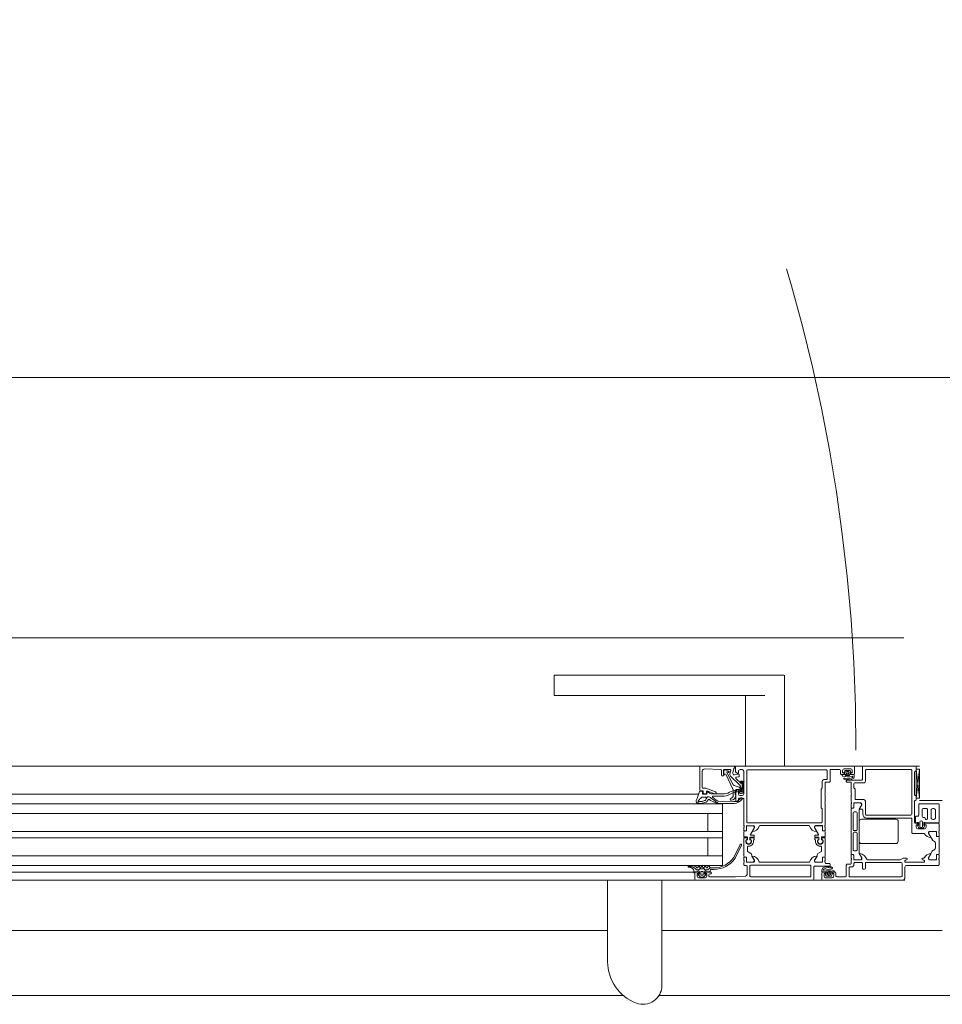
# Model space of a CAD drawing. Header units: centimetres. Extents: x -1737 to 3083, y -1 to 3760.
# Tile 29 of 36: x 1421 to 1477, y 949 to 1009. Entities that reach past the tile are written whole.
import ezdxf

# ---------------------------------------------------------------- set-up
doc = ezdxf.new("R2010")
doc.units = ezdxf.units.CM
doc.linetypes.add('Dash', pattern=[60, 30, -30])
doc.linetypes.add('Oś', pattern=[222.25, 127, -31.75, 31.75, -31.75])
for name, color, linetype, lineweight in [('A-DETL-GENF', 92, 'Continuous', 9), ('A-DOOR', 31, 'Continuous', 13), ('A-DOOR-HDLN', 31, 'Continuous', 13), ('A-GLAZ-CWMG', 51, 'Continuous', 13), ('A-WALL', 113, 'Continuous', 13), ('S-GRID', 1, 'Continuous', 13)]:
    doc.layers.add(name, color=color, linetype=linetype, lineweight=lineweight)

msp = doc.modelspace()

# ---------------------------------------------------------------- linework, layer by layer
at = {"layer": 'A-DETL-GENF', "color": 251, "lineweight": 9}
for p, q in [((1365.277, 963.426), (1475.977, 963.426)), ((1454.977, 961.722), (1386.277, 961.722)), ((1454.977, 961.126), (1386.277, 961.126)), ((1454.977, 960.526), (1386.277, 960.526)), ((1454.977, 959.426), (1386.277, 959.426)), ((1454.977, 959.026), (1386.277, 959.026)), ((1454.977, 957.926), (1386.277, 957.926)), ((1454.977, 957.326), (1386.277, 957.326)), ((1454.977, 956.926), (1386.277, 956.926)), ((1475.077, 956.426), (1366.177, 956.426))]:
    msp.add_line(p, q, dxfattribs=at)
at = {"layer": 'A-DOOR', "color": 251, "lineweight": 9}
for p, q in [((1453.52, 969.026), (1453.52, 967.776)), ((1454.311, 969.026), (1466.477, 969.026)), ((1466.477, 969.026), (1467.635, 969.026)), ((1467.676, 967.776), (1467.676, 969.026)), ((1466.477, 967.776), (1454.311, 967.776)), ((1465.278, 967.776), (1465.278, 963.426)), ((1467.676, 963.426), (1467.676, 967.776)), ((1462.527, 963.426), (1454.226, 963.426)), ((1462.477, 961.976), (1462.477, 963.376)), ((1463.749, 963.228), (1462.783, 963.269)), ((1464.567, 963.289), (1464.496, 963.027)), ((1471.347, 963.276), (1471.747, 963.276)), ((1471.977, 962.976), (1471.977, 963.376)), ((1472.477, 962.626), (1472.477, 963.376)), ((1472.527, 963.426), (1475.727, 963.426)), ((1475.777, 963.376), (1475.777, 963.177)), ((1462.627, 963.119), (1462.627, 962.126)), ((1463.797, 962.894), (1463.797, 963.178)), ((1464.329, 963.226), (1463.977, 963.226)), ((1464.247, 963.132), (1464.014, 963.203)), ((1464.496, 962.333), (1464.13, 963.048)), ((1464.154, 963.077), (1464.226, 963.055)), ((1464.326, 962.969), (1464.378, 963.163)), ((1464.928, 962.26), (1464.365, 962.824)), ((1464.694, 962.677), (1464.993, 962.379)), ((1464.851, 962.773), (1464.725, 962.762)), ((1464.947, 963.226), (1465.077, 963.226)), ((1465.177, 963.126), (1465.177, 962.526)), ((1465.357, 963.156), (1465.357, 960.006)), ((1470.247, 963.206), (1465.407, 963.206)), ((1470.297, 962.656), (1470.297, 963.156)), ((1470.477, 962.496), (1470.477, 963.176)), ((1470.527, 963.226), (1471.067, 963.226)), ((1471.117, 963.176), (1471.117, 962.976)), ((1471.167, 962.926), (1471.297, 962.926)), ((1471.198, 962.924), (1471.355, 962.924)), ((1471.273, 962.826), (1471.272, 962.826)), ((1471.341, 963.088), (1471.38, 963.163)), ((1471.371, 962.704), (1471.397, 962.692)), ((1471.375, 962.944), (1471.375, 963.04)), ((1471.398, 963.174), (1471.694, 963.174)), ((1471.456, 963.034), (1471.456, 963.104)), ((1471.606, 963.004), (1471.486, 963.004)), ((1471.636, 963.104), (1471.636, 963.034)), ((1471.711, 963.164), (1471.757, 963.091)), ((1471.716, 963.041), (1471.716, 962.944)), ((1471.736, 962.924), (1471.95, 962.924)), ((1471.797, 962.926), (1471.927, 962.926)), ((1472.653, 962.506), (1472.653, 963.176)), ((1472.703, 963.226), (1475.453, 963.226)), ((1475.503, 963.176), (1475.503, 960.476)), ((1475.677, 963.075), (1475.677, 961.678)), ((1475.736, 963.127), (1475.717, 963.124)), ((1475.777, 961.472), (1475.977, 963.247)), ((1462.677, 962.076), (1462.828, 962.076)), ((1462.845, 962.073), (1463.444, 961.854)), ((1464.888, 962.139), (1464.583, 962.25)), ((1465.024, 962.505), (1464.981, 962.462)), ((1464.987, 961.903), (1464.987, 962.119)), ((1465.01, 962.434), (1465.054, 962.479)), ((1465.025, 962.383), (1465.059, 962.421)), ((1465.077, 962.414), (1465.077, 962.085)), ((1465.104, 962.453), (1465.104, 962.094)), ((1465.144, 961.845), (1465.144, 962.456)), ((1465.177, 962.426), (1465.177, 961.726)), ((1470.097, 962.606), (1470.247, 962.606)), ((1471.477, 962.496), (1471.477, 962.526)), ((1471.527, 962.576), (1472.427, 962.576)), ((1471.993, 962.406), (1472.553, 962.406)), ((1462.409, 961.722), (1454.226, 961.722)), ((1462.483, 961.895), (1462.623, 961.868)), ((1462.627, 961.926), (1462.527, 961.926)), ((1462.815, 961.518), (1462.597, 961.518)), ((1462.647, 961.835), (1462.635, 961.744)), ((1462.665, 961.711), (1462.871, 961.711)), ((1462.677, 961.776), (1462.677, 961.876)), ((1462.827, 961.726), (1462.727, 961.726)), ((1462.877, 961.851), (1462.877, 961.776)), ((1462.899, 961.73), (1462.941, 961.846)), ((1463.41, 961.729), (1462.944, 961.898)), ((1463.238, 961.726), (1463.887, 961.726)), ((1463.855, 961.586), (1463.281, 961.586)), ((1463.477, 961.807), (1463.477, 961.776)), ((1464.654, 961.706), (1464.654, 961.893)), ((1464.697, 961.876), (1464.697, 961.306)), ((1464.897, 961.456), (1465.127, 961.456)), ((1465.077, 961.626), (1464.947, 961.626)), ((1464.954, 961.9), (1464.954, 962.045)), ((1465.037, 962.014), (1465.037, 961.903)), ((1465.064, 962.015), (1465.064, 961.9)), ((1470.177, 961.226), (1470.177, 961.676)), ((1471.777, 961.226), (1471.777, 961.676)), ((1475.717, 961.628), (1475.736, 961.625)), ((1475.777, 961.576), (1475.777, 961.378)), ((1463.624, 961.278), (1464.571, 961.259)), ((1464.747, 961.256), (1464.797, 961.256)), ((1464.847, 961.306), (1464.847, 961.406)), ((1465.177, 961.406), (1465.177, 959.776)), ((1470.177, 959.776), (1470.177, 961.126)), ((1471.777, 960.888), (1471.777, 961.126)), ((1471.797, 961.153), (1471.797, 961.198)), ((1471.905, 960.858), (1471.807, 960.858)), ((1471.908, 960.855), (1471.827, 960.855)), ((1471.938, 961.125), (1471.938, 960.885)), ((1472.335, 961.175), (1471.988, 961.175)), ((1472.553, 961.376), (1472.073, 961.376)), ((1472.275, 960.796), (1472.407, 961.024)), ((1472.653, 960.476), (1472.653, 961.276)), ((1475.677, 961.276), (1475.677, 959.97)), ((1475.736, 961.328), (1475.717, 961.325)), ((1475.927, 960.413), (1475.927, 961.08)), ((1475.977, 961.126), (1477.127, 961.126)), ((1477.177, 961.08), (1477.177, 959.993)), ((1454.226, 960.526), (1463.877, 960.526)), ((1471.777, 960.805), (1471.777, 958.047)), ((1471.907, 960.567), (1471.907, 959.522)), ((1472.087, 960.617), (1471.957, 960.617)), ((1472.137, 959.522), (1472.137, 960.567)), ((1472.267, 958.081), (1472.267, 960.771)), ((1472.437, 960.796), (1472.301, 960.796)), ((1472.487, 960.496), (1472.487, 960.746)), ((1475.453, 960.426), (1472.703, 960.426)), ((1475.454, 960.246), (1472.737, 960.246)), ((1475.727, 959.97), (1475.727, 960.314)), ((1475.777, 960.36), (1475.886, 960.36)), ((1476.147, 960.329), (1476.147, 960.776)), ((1476.192, 960.826), (1476.413, 960.826)), ((1476.273, 960.28), (1476.192, 960.28)), ((1476.327, 960.209), (1476.327, 960.239)), ((1476.467, 960.785), (1476.467, 960.2)), ((1476.687, 960.26), (1476.687, 960.726)), ((1476.787, 960.826), (1476.857, 960.826)), ((1476.957, 960.726), (1476.957, 960.26)), ((1465.177, 959.676), (1465.177, 959.488)), ((1465.197, 959.748), (1465.197, 959.703)), ((1465.338, 959.485), (1465.338, 959.725)), ((1465.388, 959.775), (1465.735, 959.775)), ((1465.407, 959.956), (1469.947, 959.956)), ((1466.177, 959.776), (1469.177, 959.776)), ((1469.966, 959.775), (1469.618, 959.775)), ((1470.016, 959.485), (1470.016, 959.725)), ((1470.157, 959.703), (1470.157, 959.748)), ((1470.177, 959.488), (1470.177, 959.676)), ((1472.266, 960.026), (1472.266, 958.826)), ((1474.516, 960.176), (1472.416, 960.176)), ((1474.666, 958.826), (1474.666, 960.026)), ((1475.503, 959.343), (1475.503, 960.206)), ((1475.727, 959.923), (1475.827, 959.923)), ((1475.838, 959.94), (1475.757, 959.94)), ((1475.912, 959.66), (1475.866, 959.739)), ((1475.917, 959.814), (1475.917, 959.936)), ((1475.987, 959.72), (1475.987, 959.99)), ((1476.117, 959.67), (1476.037, 959.67)), ((1476.167, 959.99), (1476.167, 959.72)), ((1476.279, 959.738), (1476.234, 959.66)), ((1476.237, 959.936), (1476.237, 959.812)), ((1477.136, 959.94), (1476.316, 959.94)), ((1476.327, 959.923), (1477.127, 959.923)), ((1476.413, 960.16), (1476.372, 960.16)), ((1476.857, 960.16), (1476.787, 960.16)), ((1477.177, 959.873), (1477.177, 959.426)), ((1465.177, 959.116), (1465.177, 959.405)), ((1465.377, 959.081), (1465.197, 959.096)), ((1465.36, 959.032), (1465.197, 959.032)), ((1465.207, 959.458), (1465.305, 959.458)), ((1465.227, 959.455), (1465.308, 959.455)), ((1465.397, 958.921), (1465.397, 959.061)), ((1465.557, 959.051), (1465.557, 958.921)), ((1465.787, 959.071), (1465.577, 959.071)), ((1465.805, 959.622), (1465.581, 959.231)), ((1465.787, 959.032), (1465.594, 959.032)), ((1465.598, 959.201), (1465.787, 959.201)), ((1465.807, 959.181), (1465.807, 959.091)), ((1469.547, 959.181), (1469.547, 959.091)), ((1469.548, 959.622), (1469.773, 959.231)), ((1469.755, 959.201), (1469.567, 959.201)), ((1469.567, 959.071), (1469.777, 959.071)), ((1469.567, 959.032), (1469.76, 959.032)), ((1469.797, 959.051), (1469.797, 958.921)), ((1469.957, 958.921), (1469.957, 959.061)), ((1469.977, 959.081), (1470.157, 959.096)), ((1469.994, 959.032), (1470.157, 959.032)), ((1470.127, 959.455), (1470.046, 959.455)), ((1470.049, 959.458), (1470.147, 959.458)), ((1470.177, 959.116), (1470.177, 959.405)), ((1471.907, 958.275), (1471.907, 959.32)), ((1471.957, 959.472), (1472.087, 959.472)), ((1471.957, 959.37), (1472.087, 959.37)), ((1472.137, 959.32), (1472.137, 958.275)), ((1476.233, 959.303), (1475.552, 959.303)), ((1475.877, 959.573), (1476.277, 959.573)), ((1476.147, 959.61), (1475.999, 959.61)), ((1476.548, 959.272), (1476.765, 958.897)), ((1476.968, 959.425), (1476.618, 959.425)), ((1477.018, 959.135), (1477.018, 959.375)), ((1477.127, 959.105), (1477.048, 959.105)), ((1477.147, 959.108), (1477.049, 959.108)), ((1477.157, 959.398), (1477.157, 959.353)), ((1477.177, 959.326), (1477.177, 959.138)), ((1477.177, 958.047), (1477.177, 959.055)), ((1464.948, 958.614), (1464.556, 957.816)), ((1464.646, 957.773), (1465.038, 958.571)), ((1465.177, 959.012), (1465.177, 957.897)), ((1465.318, 958.902), (1465.357, 958.902)), ((1465.341, 958.901), (1465.377, 958.901)), ((1465.386, 958.934), (1465.379, 959.013)), ((1465.397, 958.246), (1465.397, 958.437)), ((1465.574, 959.013), (1465.567, 958.934)), ((1465.577, 958.901), (1465.612, 958.901)), ((1465.597, 958.902), (1465.635, 958.902)), ((1465.807, 958.922), (1465.807, 959.012)), ((1469.547, 958.922), (1469.547, 959.012)), ((1469.757, 958.902), (1469.718, 958.902)), ((1469.777, 958.901), (1469.741, 958.901)), ((1469.779, 959.013), (1469.786, 958.934)), ((1469.957, 958.246), (1469.957, 958.437)), ((1469.967, 958.934), (1469.974, 959.013)), ((1470.012, 958.901), (1469.977, 958.901)), ((1470.035, 958.902), (1469.997, 958.902)), ((1470.177, 959.012), (1470.177, 957.897)), ((1472.416, 958.676), (1474.516, 958.676)), ((1476.802, 958.859), (1476.855, 958.83)), ((1476.957, 958.656), (1476.957, 958.445)), ((1454.226, 957.926), (1463.877, 957.926)), ((1465.305, 957.844), (1465.207, 957.844)), ((1465.227, 957.847), (1465.308, 957.847)), ((1465.447, 958.159), (1465.617, 958.061)), ((1465.667, 957.933), (1465.667, 957.974)), ((1465.805, 957.68), (1465.673, 957.908)), ((1469.548, 957.68), (1469.68, 957.908)), ((1469.687, 957.933), (1469.687, 957.974)), ((1469.907, 958.159), (1469.737, 958.061)), ((1470.127, 957.847), (1470.046, 957.847)), ((1470.147, 957.844), (1470.049, 957.844)), ((1471.777, 957.964), (1471.777, 957.776)), ((1471.905, 957.994), (1471.807, 957.994)), ((1471.827, 957.997), (1471.907, 957.997)), ((1471.937, 957.967), (1471.937, 957.727)), ((1472.087, 958.225), (1471.957, 958.225)), ((1472.405, 957.83), (1472.274, 958.056)), ((1476.764, 958.204), (1476.548, 957.83)), ((1476.855, 958.271), (1476.801, 958.241)), ((1477.018, 957.727), (1477.018, 957.967)), ((1477.048, 957.997), (1477.127, 957.997)), ((1477.147, 957.994), (1477.049, 957.994)), ((1477.177, 957.776), (1477.177, 957.964)), ((1461.776, 957.287), (1461.803, 957.273)), ((1461.793, 957.216), (1461.936, 957.188)), ((1462.067, 957.296), (1461.8, 957.296)), ((1462.367, 957.256), (1462.367, 957.216)), ((1462.468, 957.205), (1462.445, 957.266)), ((1462.568, 957.266), (1462.545, 957.205)), ((1462.668, 957.205), (1462.645, 957.266)), ((1462.768, 957.266), (1462.745, 957.205)), ((1462.868, 957.205), (1462.845, 957.266)), ((1462.968, 957.266), (1462.945, 957.205)), ((1465.177, 957.814), (1465.177, 957.626)), ((1465.177, 957.526), (1465.177, 957.376)), ((1465.197, 957.598), (1465.197, 957.553)), ((1465.227, 957.326), (1465.327, 957.326)), ((1465.335, 957.576), (1465.335, 957.814)), ((1465.338, 957.817), (1465.338, 957.577)), ((1465.377, 957.276), (1465.377, 956.769)), ((1465.777, 957.526), (1465.385, 957.526)), ((1465.388, 957.527), (1465.735, 957.527)), ((1465.557, 956.676), (1465.557, 957.296)), ((1465.607, 957.346), (1469.247, 957.346)), ((1469.177, 957.526), (1466.177, 957.526)), ((1469.297, 957.296), (1469.297, 956.676)), ((1469.477, 956.476), (1469.477, 957.226)), ((1469.527, 957.276), (1470.427, 957.276)), ((1469.969, 957.526), (1469.577, 957.526)), ((1469.966, 957.527), (1469.618, 957.527)), ((1470.016, 957.817), (1470.016, 957.577)), ((1470.019, 957.814), (1470.019, 957.576)), ((1470.157, 957.553), (1470.157, 957.598)), ((1470.177, 957.626), (1470.177, 957.814)), ((1470.177, 957.506), (1470.177, 957.526)), ((1470.427, 957.456), (1470.227, 957.456)), ((1470.477, 957.326), (1470.477, 957.406)), ((1471.477, 957.356), (1471.477, 956.676)), ((1471.727, 957.406), (1471.527, 957.406)), ((1471.697, 957.236), (1471.797, 957.236)), ((1471.777, 957.676), (1471.777, 957.456)), ((1471.797, 957.748), (1471.797, 957.703)), ((1471.947, 957.386), (1471.947, 957.456)), ((1471.987, 957.677), (1472.335, 957.677)), ((1471.997, 957.506), (1472.427, 957.506)), ((1472.477, 957.456), (1472.477, 957.156)), ((1472.647, 957.156), (1472.647, 957.456)), ((1472.697, 957.506), (1474.857, 957.506)), ((1474.765, 957.676), (1472.776, 957.676)), ((1474.966, 957.77), (1474.787, 957.681)), ((1474.907, 957.456), (1474.907, 956.676)), ((1475.177, 957.776), (1474.989, 957.776)), ((1475.077, 957.576), (1475.077, 957.608)), ((1475.077, 956.576), (1475.077, 957.226)), ((1475.111, 957.656), (1475.177, 957.676)), ((1476.227, 957.526), (1475.127, 957.526)), ((1475.177, 957.326), (1477.127, 957.326)), ((1476.22, 957.776), (1476.177, 957.776)), ((1476.177, 957.676), (1476.242, 957.656)), ((1476.277, 957.608), (1476.277, 957.576)), ((1476.618, 957.677), (1476.968, 957.677)), ((1477.157, 957.703), (1477.157, 957.748)), ((1477.177, 957.376), (1477.177, 957.676)), ((1462.11, 956.926), (1454.226, 956.926)), ((1462.097, 957.009), (1462.107, 956.902)), ((1462.16, 957.156), (1462.262, 957.068)), ((1462.177, 956.876), (1462.177, 956.476)), ((1462.357, 956.926), (1462.227, 956.926)), ((1462.295, 957.056), (1462.395, 957.056)), ((1462.385, 956.734), (1462.49, 956.63)), ((1462.417, 956.786), (1462.407, 956.786)), ((1462.438, 957.081), (1462.449, 957.101)), ((1462.447, 956.946), (1462.447, 956.816)), ((1462.493, 957.126), (1462.716, 957.126)), ((1462.525, 956.616), (1462.688, 956.616)), ((1462.527, 956.786), (1462.527, 956.916)), ((1462.577, 956.966), (1462.637, 956.966)), ((1462.637, 956.736), (1462.577, 956.736)), ((1462.687, 956.916), (1462.687, 956.786)), ((1462.724, 956.63), (1462.828, 956.734)), ((1462.76, 957.101), (1462.771, 957.081)), ((1462.767, 956.816), (1462.767, 956.946)), ((1462.807, 956.786), (1462.797, 956.786)), ((1462.815, 957.056), (1462.936, 957.056)), ((1463.137, 956.926), (1462.857, 956.926)), ((1462.867, 956.946), (1463.077, 956.946)), ((1462.967, 957.066), (1463.107, 957.176)), ((1463.037, 956.676), (1463.037, 956.756)), ((1463.087, 956.806), (1463.137, 956.806)), ((1463.107, 956.976), (1463.107, 957.026)), ((1463.157, 957.076), (1463.352, 957.076)), ((1463.187, 956.856), (1463.187, 956.876)), ((1469.247, 956.626), (1465.607, 956.626)), ((1469.977, 956.876), (1469.977, 956.476)), ((1470.218, 956.927), (1470.003, 956.927)), ((1470.157, 956.926), (1470.027, 956.926)), ((1470.242, 956.687), (1470.196, 956.76)), ((1470.238, 956.81), (1470.238, 956.907)), ((1470.555, 956.677), (1470.26, 956.677)), ((1470.317, 956.747), (1470.317, 956.817)), ((1470.347, 956.847), (1470.467, 956.847)), ((1470.497, 956.817), (1470.497, 956.747)), ((1470.582, 957.147), (1470.557, 957.159)), ((1470.613, 956.763), (1470.573, 956.688)), ((1470.578, 956.907), (1470.578, 956.812)), ((1470.756, 956.927), (1470.598, 956.927)), ((1470.787, 956.926), (1470.657, 956.926)), ((1470.681, 957.025), (1470.682, 957.025)), ((1470.837, 956.676), (1470.837, 956.876)), ((1471.427, 956.626), (1470.887, 956.626)), ((1471.647, 956.676), (1471.647, 957.186)), ((1474.857, 956.626), (1471.697, 956.626)), ((1472.527, 957.106), (1472.597, 957.106)), ((1462.227, 956.426), (1454.226, 956.426)), ((1456.81, 956.426), (1456.81, 951.409)), ((1460.144, 949.952), (1460.144, 956.426)), ((1462.227, 956.426), (1469.427, 956.426)), ((1462.807, 956.576), (1462.407, 956.576)), ((1470.027, 956.426), (1474.927, 956.426)), ((1470.607, 956.576), (1470.207, 956.576))]:
    msp.add_line(p, q, dxfattribs=at)
at = {"layer": 'A-DOOR', "color": 251, "lineweight": 9, "flags": 128}
for points in [[(1453.535, 969.026), (1453.52, 969.026), (1453.535, 969.026), (1453.58, 969.026), (1453.653, 969.026), (1453.752, 969.026), (1453.871, 969.026), (1454.008, 969.026), (1454.156, 969.026), (1454.311, 969.026)], [(1454.311, 967.776), (1454.156, 967.776), (1454.008, 967.776), (1453.871, 967.776), (1453.752, 967.776), (1453.653, 967.776), (1453.58, 967.776), (1453.535, 967.776), (1453.52, 967.776), (1453.535, 967.776)], [(1462.527, 963.426), (1464.627, 963.426), (1464.627, 963.326), (1464.615, 963.326)], [(1471.927, 963.426), (1464.677, 963.426), (1464.677, 963.086), (1464.787, 962.976), (1464.847, 962.976), (1464.847, 963.126)], [(1463.927, 963.176), (1463.927, 962.936), (1463.987, 962.936), (1463.95, 962.872)], [(1463.948, 963.158), (1463.959, 962.953), (1464.066, 962.949), (1464.534, 961.985), (1464.534, 961.629)], [(1464.601, 962.901), (1464.886, 962.926), (1464.897, 962.822)], [(1471.347, 962.976), (1471.347, 963.026), (1471.247, 963.026), (1471.247, 963.176)], [(1471.418, 962.889), (1471.415, 962.897), (1471.405, 962.924), (1471.46, 962.949)], [(1471.647, 962.853), (1471.593, 962.85), (1471.517, 962.852), (1471.46, 962.857)], [(1471.498, 962.937), (1471.546, 962.851), (1471.594, 962.937)], [(1471.938, 962.704), (1471.93, 962.694), (1471.865, 962.657), (1471.818, 962.635), (1471.766, 962.617), (1471.714, 962.601), (1471.66, 962.591), (1471.606, 962.588)], [(1471.633, 962.949), (1471.686, 962.924), (1471.674, 962.876)], [(1471.847, 963.176), (1471.847, 963.026), (1471.747, 963.026), (1471.747, 962.976)], [(1471.783, 962.701), (1471.824, 962.722), (1471.856, 962.742)], [(1471.97, 962.904), (1471.97, 962.803), (1471.967, 962.783)], [(1475.977, 961.472), (1475.977, 963.247), (1475.777, 963.247), (1475.777, 961.472), (1475.977, 961.472), (1475.777, 963.247)], [(1469.997, 960.006), (1469.997, 960.806), (1469.927, 960.876), (1469.927, 962.026), (1469.997, 962.096), (1469.997, 962.506)], [(1470.177, 961.776), (1470.177, 962.446), (1470.427, 962.446)], [(1471.777, 961.776), (1471.777, 962.446), (1471.527, 962.446)], [(1472.023, 961.426), (1472.023, 962.026), (1471.943, 962.106), (1471.943, 962.356)], [(1464.728, 961.99), (1464.874, 962.015), (1464.874, 961.894)], [(1464.847, 961.726), (1464.847, 961.976), (1464.797, 961.976)], [(1454.226, 961.126), (1463.877, 961.126), (1463.877, 957.326), (1454.226, 957.326)], [(1464.579, 961.147), (1463.533, 961.147), (1463.598, 961.146)], [(1472.377, 961.176), (1471.947, 961.176), (1471.935, 960.888)], [(1472.289, 960.816), (1472.427, 961.056), (1472.427, 961.126)], [(1462.977, 960.526), (1462.977, 959.426), (1463.877, 959.426), (1454.226, 959.426)], [(1465.335, 959.488), (1465.335, 959.764), (1465.777, 959.776)], [(1465.827, 959.726), (1465.827, 959.656), (1465.688, 959.416)], [(1469.665, 959.416), (1469.527, 959.656), (1469.527, 959.726)], [(1469.577, 959.776), (1470.007, 959.776), (1470.019, 959.488)], [(1475.877, 959.873), (1475.877, 959.823), (1475.777, 959.823), (1475.777, 959.673)], [(1476.377, 959.673), (1476.377, 959.823), (1476.277, 959.823), (1476.277, 959.873)], [(1476.527, 959.376), (1476.527, 959.306), (1476.665, 959.066)], [(1477.019, 959.138), (1477.019, 959.414), (1476.577, 959.426)], [(1462.977, 957.926), (1462.977, 959.026), (1463.877, 959.026), (1454.226, 959.026)], [(1465.777, 958.817), (1465.777, 958.902), (1465.787, 958.902)], [(1469.577, 958.817), (1469.577, 958.902), (1469.567, 958.902)], [(1465.688, 957.885), (1465.827, 957.646), (1465.827, 957.576)], [(1469.527, 957.576), (1469.527, 957.646), (1469.665, 957.885)], [(1472.377, 957.676), (1471.947, 957.676), (1471.935, 957.964)], [(1472.288, 958.036), (1472.427, 957.796), (1472.427, 957.726)], [(1476.527, 957.726), (1476.527, 957.796), (1476.665, 958.035)], [(1477.019, 957.964), (1477.019, 957.688), (1476.577, 957.676)], [(1463.342, 957.176), (1463.107, 957.176), (1463.041, 957.276)], [(1470.015, 957.147), (1470.023, 957.157), (1470.088, 957.194), (1470.136, 957.216), (1470.188, 957.234), (1470.24, 957.25), (1470.293, 957.26), (1470.347, 957.263)], [(1462.147, 956.866), (1462.147, 956.946), (1462.347, 956.946)], [(1462.307, 956.676), (1462.307, 956.826), (1462.407, 956.826), (1462.407, 956.876)], [(1462.807, 956.876), (1462.807, 956.826), (1462.907, 956.826), (1462.907, 956.676)], [(1465.284, 956.669), (1464.677, 956.626), (1463.087, 956.626)], [(1469.983, 956.947), (1469.983, 957.048), (1469.986, 957.069)], [(1470.171, 957.15), (1470.13, 957.129), (1470.098, 957.109)], [(1470.107, 956.676), (1470.107, 956.826), (1470.207, 956.826), (1470.207, 956.876)], [(1470.321, 956.902), (1470.268, 956.927), (1470.279, 956.975)], [(1470.307, 956.998), (1470.36, 957.001), (1470.436, 957), (1470.494, 956.994)], [(1470.455, 956.915), (1470.407, 957), (1470.36, 956.914)], [(1470.535, 956.962), (1470.538, 956.954), (1470.548, 956.927), (1470.494, 956.902)], [(1470.607, 956.876), (1470.607, 956.826), (1470.707, 956.826), (1470.707, 956.676)]]:
    msp.add_lwpolyline(points, dxfattribs=at)
for points in [[(1471.556, 963.149), (1471.563, 963.142), (1471.566, 963.132), (1471.563, 963.122), (1471.556, 963.114), (1471.546, 963.112), (1471.536, 963.114), (1471.529, 963.122), (1471.526, 963.132), (1471.529, 963.142), (1471.536, 963.149), (1471.546, 963.151)], [(1462.924, 961.527), (1462.869, 961.433), (1462.815, 961.347), (1462.869, 961.433)], [(1463.034, 961.556), (1462.969, 961.556)], [(1462.581, 961.264), (1462.363, 961.268), (1462.363, 961.264), (1462.363, 961.146), (1462.593, 961.146), (1462.364, 961.146), (1462.363, 961.264)], [(1462.766, 961.315), (1462.609, 961.268)], [(1462.627, 961.15), (1462.846, 961.214)], [(1462.904, 961.252), (1463.009, 961.378)], [(1463.131, 961.328), (1463.5, 961.153)], [(1470.397, 956.702), (1470.39, 956.71), (1470.388, 956.72), (1470.39, 956.729), (1470.397, 956.737), (1470.407, 956.739), (1470.417, 956.737), (1470.425, 956.729), (1470.427, 956.72), (1470.425, 956.71), (1470.417, 956.702), (1470.407, 956.7)]]:
    msp.add_lwpolyline(points, close=True, dxfattribs=at)
at = {"layer": 'A-DOOR', "color": 251, "lineweight": 9}
for centre, radius, start, end in [((1462.527, 963.376), 0.05, 90.00031, 179.99978), ((1462.777, 963.119), 0.15, 87.54422, 179.98616), ((1464.615, 963.276), 0.05, 90.00014, 165.0029), ((1471.347, 963.176), 0.1, 90.00059, 179.99941), ((1471.747, 963.176), 0.1, 0.00281, 89.99719), ((1471.927, 963.376), 0.05, 0.00331, 89.99669), ((1472.527, 963.376), 0.05, 90.00031, 179.99969), ((1475.727, 963.376), 0.05, 0.0034, 89.9966), ((1463.747, 963.178), 0.05, 0, 87.54817), ((1463.877, 962.907), 0.0809, 188.81938, 334.9031), ((1463.977, 963.176), 0.05, 89.99988, 180.00032), ((1463.998, 963.155), 0.0503, 72.08039, 177.28881), ((1464.148, 963.058), 0.02, 73.02519, 207.04947), ((1464.24, 963.092), 0.0402, 249.31803, 80.60215), ((1464.471, 962.93), 0.15, 165.0002, 225.00079), ((1464.329, 963.176), 0.05, 345.0007, 89.99714), ((1464.593, 963.001), 0.1, 164.89129, 275.05338), ((1464.73, 962.713), 0.05, 94.99862, 225.00005), ((1464.947, 963.126), 0.1, 90.00115, 179.99885), ((1464.847, 962.822), 0.05, 274.99977, 359.99983), ((1464.887, 962.916), 0.01, 0, 95.05338), ((1465.077, 963.126), 0.1, 0.00061, 89.99895), ((1465.407, 963.156), 0.05, 90.00035, 179.99965), ((1470.247, 963.156), 0.05, 359.99929, 89.99983), ((1470.527, 963.176), 0.05, 89.99969, 180.00074), ((1471.067, 963.176), 0.05, 0.00107, 89.99893), ((1471.167, 962.976), 0.05, 179.99973, 270.00027), ((1471.298, 962.924), 0.101, 179.61173, 254.73461), ((1471.574, 963.78), 1, 252.46751, 285.19484), ((1471.297, 962.976), 0.05, 270.00004, 359.99996), ((1471.356, 962.672), 0.0351, 64.26692, 244.26692), ((1471.359, 963.08), 0.0202, 153.80108, 259.32903), ((1471.355, 963.039), 0.0203, 0.46853, 89.2437), ((1471.355, 962.944), 0.0198, 269.70035, 0.58455), ((1471.398, 963.154), 0.0195, 88.63945, 154.2271), ((1471.583, 963.17), 0.513, 248.74465, 272.58871), ((1471.465, 962.907), 0.05, 201.17651, 264.1559), ((1471.546, 963.35), 0.262, 249.91551, 290.08449), ((1471.486, 963.034), 0.03, 179.99885, 269.99981), ((1471.472, 962.922), 0.03, 29.26328, 114.61526), ((1471.62, 962.922), 0.03, 64.74609, 150.73672), ((1471.606, 963.034), 0.03, 269.99981, 359.99943), ((1471.606, 963.038), 0.38, 269.97663, 297.68358), ((1471.645, 962.883), 0.03, 273.5065, 346.15393), ((1471.694, 963.154), 0.0194, 29.71985, 90.64407), ((1471.736, 963.041), 0.0199, 90.02761, 180.2616), ((1471.736, 962.944), 0.0198, 179.35583, 270.06862), ((1471.74, 963.081), 0.0204, 258.57017, 30.46005), ((1471.797, 962.976), 0.05, 179.99794, 270.00031), ((1471.84, 962.777), 0.0381, 294.28339, 95.95186), ((1471.927, 962.976), 0.05, 270.00152, 359.99848), ((1471.738, 962.822), 0.232, 329.4906, 350.31624), ((1471.95, 962.904), 0.0198, 358.95061, 89.89982), ((1472.703, 963.176), 0.05, 90.00061, 179.99939), ((1475.453, 963.176), 0.05, 359.99418, 90.00582), ((1475.727, 963.075), 0.05, 101.24951, 180), ((1475.727, 963.177), 0.05, 281.24951, 0), ((1462.677, 962.126), 0.05, 180.00085, 269.99915), ((1462.828, 962.026), 0.05, 69.98974, 90), ((1464.634, 962.391), 0.15, 202.90552, 249.99743), ((1464.854, 962.045), 0.0999, 359.99077, 70.04824), ((1464.787, 962.119), 0.2, 0, 45), ((1464.996, 962.448), 0.02, 135.01055, 314.98945), ((1465.007, 962.393), 0.02, 225.01315, 329.98792), ((1465.074, 962.456), 0.07, 0, 135.06081), ((1465.087, 962.014), 0.05, 120.65703, 180.00001), ((1465.074, 962.456), 0.03, 353.07699, 131.53338), ((1465.067, 962.414), 0.01, 0, 137.85595), ((1465.045, 962.085), 0.0316, 300.65703, 1.32908), ((1465.111, 962.02), 0.0475, 119.45685, 186.0222), ((1465.054, 962.099), 0.05, 312.34424, 354.71615), ((1465.124, 962.476), 0.0725, 316.39586, 43.60414), ((1470.097, 962.506), 0.1, 89.99988, 180.00012), ((1470.247, 962.656), 0.05, 269.99892, 0.00036), ((1470.427, 962.496), 0.05, 269.99957, 0.00131), ((1471.578, 963.139), 0.552, 244.57396, 272.93684), ((1471.527, 962.526), 0.05, 89.99301, 180.0035), ((1471.527, 962.496), 0.05, 179.99126, 270.0035), ((1471.993, 962.356), 0.05, 90.00437, 179.9965), ((1472.427, 962.626), 0.05, 269.99929, 0.00071), ((1472.553, 962.506), 0.1, 269.99956, 0.00087), ((1460.309, 962.303), 2.182, 333.3226, 346.89741), ((1462.073, 961.826), 0.58, 304.99911, 324.99272), ((1466.843, 960.907), 4.5, 167.61173, 168.43915), ((1462.477, 961.866), 0.03, 79, 167.61173), ((1462.527, 961.976), 0.05, 180.00067, 269.99911), ((1462.597, 961.458), 0.06, 90, 144.99272), ((1462.617, 961.838), 0.03, 352.78615, 79), ((1462.627, 961.876), 0.05, 359.99978, 90.00022), ((1462.665, 961.741), 0.03, 172.78615, 270), ((1462.727, 961.776), 0.05, 180.00048, 269.9993), ((1462.815, 961.458), 0.06, 335, 90), ((1462.827, 961.776), 0.05, 270.00089, 359.99911), ((1462.871, 961.741), 0.03, 270, 340), ((1462.927, 961.851), 0.05, 69.98857, 180), ((1462.969, 961.506), 0.05, 90, 155), ((1462.969, 961.506), 0.05, 90, 155), ((1462.969, 961.836), 0.03, 41.08329, 160), ((1464.138, 962.7), 1.424, 216.39257, 217.65191), ((1463.238, 962.026), 0.3, 220.61026, 270), ((1463.03, 961.497), 0.0588, 62.74383, 85.95013), ((1463.03, 961.497), 0.0588, 62.74383, 85.95013), ((1453.034, 947.523), 17.239, 52.20649, 54.44946), ((1453.034, 947.523), 17.239, 52.20603, 54.44946), ((1463.281, 961.556), 0.03, 90, 225.7124), ((1464.695, 963.005), 2.055, 225.7124, 235.88582), ((1463.427, 961.776), 0.05, 249.98857, 0), ((1463.427, 961.807), 0.05, 0, 69.98974), ((1463.855, 962.586), 1, 270, 298.56672), ((1463.887, 962.626), 0.9, 270, 297.3856), ((1464.896, 960.796), 1.19, 79.25766, 119.97089), ((1464.895, 960.788), 1.078, 79.20634, 121.43469), ((1464.399, 961.396), 0.06, 104.25186, 273.28676), ((1464.335, 961.648), 0.2, 284.25186, 354.70397), ((1464.385, 961.634), 0.299, 273.28676, 0), ((1464.586, 961.759), 0.5, 268.30742, 324.56142), ((1464.754, 961.893), 0.1, 105.00004, 179.99995), ((1464.702, 961.71), 0.0488, 185.03688, 232.47666), ((1464.635, 961.64), 0.0491, 353.42048, 39.90141), ((1464.797, 961.876), 0.1, 90.00089, 179.99911), ((1464.947, 961.726), 0.1, 180.00011, 269.99989), ((1464.897, 961.406), 0.05, 89.99951, 180.00049), ((1465.025, 961.895), 0.151, 180.28527, 277.17987), ((1465.009, 961.9), 0.055, 180, 0), ((1465.012, 961.901), 0.025, 176.4446, 3.5554), ((1465.034, 961.44), 0.05, 326.05867, 144.56142), ((1465.044, 961.845), 0.1, 270.0044, 359.99561), ((1465.077, 961.726), 0.1, 270.00063, 359.99937), ((1465.107, 961.906), 0.06, 260.15406, 80.15406), ((1465.127, 961.406), 0.05, 359.9998, 90.0002), ((1470.229, 961.726), 0.0725, 136.3959, 223.60418), ((1471.724, 961.726), 0.0725, 316.39476, 43.60524), ((1475.727, 961.678), 0.05, 180, 258.75049), ((1475.727, 961.576), 0.05, 0, 78.75049), ((1462.364, 961.266), 0.12, 151.19332, 270.12256), ((1462.463, 961.269), 0.1, 124.99911, 180.12256), ((1462.364, 961.266), 0.12, 269.60007, 270.12256), ((1462.364, 961.266), 0.12, 269.60007, 270.12256), ((1462.581, 961.364), 0.1, 270.41067, 286.57297), ((1462.581, 961.364), 0.1, 270.41067, 286.57297), ((1462.593, 961.266), 0.12, 270, 286.28486), ((1462.593, 961.266), 0.12, 270, 286.28486), ((1462.738, 961.411), 0.1, 286.57297, 320.41067), ((1462.738, 961.411), 0.1, 286.57297, 320.41067), ((1462.812, 961.329), 0.12, 286.28486, 320.12256), ((1462.812, 961.329), 0.12, 286.28486, 320.12256), ((1463.047, 961.346), 0.05, 24.97425, 140.12256), ((1463.047, 961.346), 0.05, 24.97425, 140.12256), ((1463.165, 961.4), 0.08, 204.97425, 244.68336), ((1463.165, 961.4), 0.08, 204.97425, 244.68336), ((1463.532, 961.221), 0.075, 244.68336, 270.07377), ((1463.532, 961.221), 0.075, 244.68336, 270.07377), ((1463.626, 961.428), 0.15, 235.88582, 268.87965), ((1464.578, 961.747), 0.6, 270.07484, 326.05867), ((1464.747, 961.306), 0.05, 180.0013, 269.9987), ((1464.797, 961.306), 0.05, 270.00078, 359.99922), ((1470.229, 961.176), 0.0725, 136.39586, 223.60414), ((1471.769, 961.199), 0.0279, 358.83541, 73.58012), ((1471.769, 961.152), 0.0279, 286.42459, 1.16287), ((1471.807, 960.888), 0.03, 180, 270), ((1471.827, 960.805), 0.05, 89.99969, 180.00031), ((1471.905, 960.888), 0.03, 270, 0), ((1471.907, 960.886), 0.0311, 272.05071, 357.94929), ((1471.947, 961.164), 0.012, 90, 180), ((1471.988, 961.125), 0.05, 90, 180.0003), ((1472.073, 961.426), 0.05, 179.99913, 270.00612), ((1472.321, 961.076), 0.1, 328.94746, 81.79028), ((1472.377, 961.126), 0.05, 0, 90), ((1472.553, 961.276), 0.1, 0, 90), ((1475.727, 961.276), 0.05, 101.24951, 180), ((1475.727, 961.378), 0.05, 281.24951, 0), ((1475.977, 961.076), 0.05, 89.99863, 174.70657), ((1477.127, 961.076), 0.05, 5.29373, 89.99722), ((1471.957, 960.567), 0.05, 90, 180), ((1472.087, 960.567), 0.05, 0, 90), ((1472.335, 960.764), 0.0682, 152.011, 174.09476), ((1472.301, 960.809), 0.0138, 150, 270), ((1472.437, 960.746), 0.05, 0, 90), ((1472.737, 960.496), 0.25, 180, 270), ((1472.703, 960.476), 0.05, 180.0035, 269.9965), ((1475.453, 960.476), 0.05, 270, 0), ((1475.454, 960.196), 0.05, 11.55563, 90), ((1475.777, 960.31), 0.05, 90.00026, 174.70495), ((1475.877, 960.409), 0.05, 280.58869, 5.29259), ((1476.197, 960.776), 0.05, 95.29458, 180.00013), ((1476.197, 960.329), 0.05, 179.99987, 264.70542), ((1476.278, 960.23), 0.05, 10.58759, 95.29367), ((1476.418, 960.776), 0.05, 10.58686, 95.29493), ((1476.787, 960.726), 0.1, 89.99976, 179.9998), ((1476.787, 960.26), 0.1, 179.99999, 270.00044), ((1476.857, 960.726), 0.1, 359.99978, 90.00022), ((1476.857, 960.26), 0.1, 269.99967, 0.00033), ((1465.169, 959.749), 0.0279, 358.83541, 73.58012), ((1465.169, 959.702), 0.0279, 286.42459, 1.16287), ((1465.347, 959.764), 0.012, 90, 180), ((1465.388, 959.725), 0.05, 89.9997, 180.0003), ((1465.407, 960.006), 0.05, 180.00035, 269.99965), ((1465.653, 959.893), 0.5, 275.62258, 342.25158), ((1465.721, 959.676), 0.1, 327.27298, 81.81839), ((1465.777, 959.726), 0.05, 0, 90), ((1466.177, 959.726), 0.05, 90, 162.25158), ((1469.177, 959.726), 0.05, 17.74842, 90), ((1469.7, 959.893), 0.5, 197.74842, 264.37742), ((1469.577, 959.726), 0.05, 90, 180), ((1469.632, 959.676), 0.1, 98.18161, 212.72702), ((1469.947, 960.006), 0.05, 270.00176, 359.99824), ((1469.966, 959.725), 0.05, 359.9997, 90.0003), ((1470.007, 959.764), 0.012, 0, 90), ((1470.185, 959.749), 0.0279, 106.41988, 181.16459), ((1470.185, 959.702), 0.0279, 178.83713, 253.57541), ((1472.416, 960.026), 0.15, 89.99705, 180.00295), ((1474.516, 960.026), 0.15, 359.99848, 90.00152), ((1475.727, 959.973), 0.05, 183.25384, 270), ((1475.757, 959.97), 0.03, 180, 270), ((1475.877, 959.673), 0.1, 180, 270), ((1475.827, 959.873), 0.05, 0, 90), ((1475.877, 959.94), 0.0397, 353.4883, 180.45783), ((1475.892, 959.754), 0.03, 95.41145, 210.00005), ((1475.887, 959.814), 0.03, 275.41145, 0), ((1475.999, 959.71), 0.1, 209.99956, 270.0004), ((1476.077, 959.99), 0.09, 0, 180), ((1476.037, 959.72), 0.05, 180.0223, 269.97791), ((1476.117, 959.72), 0.05, 270.02333, 359.97667), ((1476.147, 959.71), 0.1, 269.99971, 330.0003), ((1476.276, 959.94), 0.0397, 359.54217, 186.5117), ((1476.268, 959.813), 0.0311, 181.52171, 256.98616), ((1476.253, 959.753), 0.03, 330.00058, 74.99947), ((1476.327, 959.873), 0.05, 90, 180), ((1476.277, 959.673), 0.1, 270, 0), ((1476.377, 960.209), 0.05, 180.00051, 264.70618), ((1476.418, 960.209), 0.05, 264.70608, 349.41265), ((1477.127, 959.873), 0.05, 359.99462, 90.00538), ((1477.127, 959.989), 0.05, 280.58614, 5.29615), ((1465.207, 959.488), 0.03, 180, 270), ((1465.227, 959.405), 0.05, 90.00001, 180), ((1465.197, 959.116), 0.02, 180.11201, 269.88362), ((1465.197, 959.012), 0.02, 90, 180), ((1465.305, 959.488), 0.03, 270, 0), ((1465.308, 959.485), 0.03, 270.00001, 0.00792), ((1465.36, 959.012), 0.02, 5.00016, 90), ((1465.377, 959.061), 0.02, 0.11121, 89.88442), ((1465.577, 959.051), 0.02, 90.10444, 179.89119), ((1465.594, 959.012), 0.02, 90, 174.99984), ((1465.598, 959.221), 0.02, 150.12016, 270), ((1465.7, 959.409), 0.0138, 150, 275.62258), ((1465.787, 959.181), 0.02, 0.11718, 89.88063), ((1465.787, 959.091), 0.02, 270.11339, 359.8888), ((1465.787, 959.012), 0.02, 0, 90), ((1469.567, 959.181), 0.02, 90.11937, 179.88282), ((1469.567, 959.091), 0.02, 180.1112, 269.88661), ((1469.567, 959.012), 0.02, 90, 180), ((1469.653, 959.409), 0.0138, 264.37742, 30), ((1469.755, 959.221), 0.02, 270, 29.87984), ((1469.76, 959.012), 0.02, 5.00016, 90), ((1469.777, 959.051), 0.02, 0.10881, 89.89556), ((1469.977, 959.061), 0.02, 90.11558, 179.88879), ((1469.994, 959.012), 0.02, 90, 174.99984), ((1470.046, 959.485), 0.03, 179.99208, 269.99999), ((1470.049, 959.488), 0.03, 180, 270), ((1470.127, 959.405), 0.05, 0, 89.99999), ((1470.147, 959.488), 0.03, 270, 0), ((1470.157, 959.116), 0.02, 270.11638, 359.88799), ((1470.157, 959.012), 0.02, 0, 90), ((1471.957, 959.522), 0.05, 180, 270), ((1471.957, 959.32), 0.05, 90, 180), ((1472.087, 959.522), 0.05, 270, 0), ((1472.087, 959.32), 0.05, 0, 90), ((1475.552, 959.353), 0.05, 191.55563, 270), ((1476.233, 959.253), 0.05, 31.871, 90), ((1476.701, 959.543), 0.5, 211.871, 264.37742), ((1476.577, 959.376), 0.05, 90, 180), ((1476.632, 959.326), 0.1, 98.18161, 212.72702), ((1476.653, 959.059), 0.0138, 264.37742, 30), ((1476.968, 959.375), 0.05, 359.9997, 90.0003), ((1477.007, 959.414), 0.012, 0, 90), ((1477.048, 959.135), 0.03, 180, 270), ((1477.049, 959.138), 0.03, 180, 270), ((1477.127, 959.055), 0.05, 0, 90), ((1477.147, 959.138), 0.03, 270, 0), ((1477.185, 959.399), 0.0279, 106.41988, 181.16459), ((1477.185, 959.352), 0.0279, 178.83713, 253.57541), ((1464.993, 958.593), 0.05, 334.60853, 154.60853), ((1465.477, 958.817), 0.18, 151.91038, 28.08962), ((1465.477, 958.817), 0.159, 148.48438, 31.51562), ((1465.357, 958.932), 0.03, 270, 5.00016), ((1465.377, 958.921), 0.02, 270.11419, 359.88799), ((1465.477, 958.437), 0.0799, 89.93747, 180.06362), ((1465.477, 958.817), 0.3, 269.99889, 0.00111), ((1465.577, 958.921), 0.02, 180.1112, 269.88661), ((1465.597, 958.932), 0.03, 174.99984, 270), ((1465.787, 958.922), 0.02, 270, 0), ((1469.567, 958.922), 0.02, 180, 270), ((1469.877, 958.817), 0.3, 179.99889, 270.00111), ((1469.877, 958.817), 0.18, 151.91038, 28.08962), ((1469.877, 958.817), 0.159, 148.48438, 31.51562), ((1469.757, 958.932), 0.03, 270, 5.00016), ((1469.777, 958.921), 0.02, 270.11339, 359.8888), ((1469.877, 958.437), 0.0799, 359.93638, 90.06253), ((1469.977, 958.921), 0.02, 180.11201, 269.88581), ((1469.997, 958.932), 0.03, 174.99984, 270), ((1472.416, 958.826), 0.15, 180.00042, 269.99958), ((1474.516, 958.826), 0.15, 270.00185, 359.99815), ((1476.851, 958.947), 0.1, 210, 240.69365), ((1476.757, 958.656), 0.2, 0, 60.69365), ((1476.757, 958.445), 0.2, 299.56844, 0), ((1465.227, 957.897), 0.05, 180, 270), ((1465.207, 957.814), 0.03, 90, 180), ((1465.305, 957.814), 0.03, 0, 90), ((1465.308, 957.817), 0.03, 0, 90), ((1465.497, 958.246), 0.1, 180.02479, 239.97682), ((1465.567, 957.974), 0.1, 0.0349, 59.96496), ((1465.717, 957.933), 0.05, 180, 210), ((1465.7, 957.892), 0.0138, 84.37742, 210), ((1465.653, 957.408), 0.5, 17.74842, 84.37742), ((1469.7, 957.408), 0.5, 95.62258, 162.25158), ((1469.653, 957.892), 0.0138, 330, 95.62258), ((1469.637, 957.933), 0.05, 330, 0), ((1469.787, 957.974), 0.1, 120.03504, 179.9651), ((1469.857, 958.246), 0.1, 300.02318, 359.97521), ((1470.046, 957.817), 0.03, 90, 180), ((1470.049, 957.814), 0.03, 90, 180), ((1470.127, 957.897), 0.05, 270, 0), ((1470.147, 957.814), 0.03, 0, 90), ((1471.826, 958.047), 0.05, 180.00824, 270.98877), ((1471.807, 957.964), 0.03, 90, 180), ((1471.905, 957.964), 0.03, 0, 90), ((1471.957, 958.275), 0.05, 180, 270), ((1471.907, 957.967), 0.03, 0, 90), ((1472.087, 958.275), 0.05, 270, 0), ((1472.317, 958.081), 0.05, 180, 210), ((1472.301, 958.042), 0.0139, 84.36832, 204.05766), ((1472.253, 957.558), 0.5, 17.74506, 84.36832), ((1472.321, 957.775), 0.0999, 278.12743, 32.78156), ((1476.701, 957.558), 0.5, 95.62258, 150.88642), ((1476.632, 957.776), 0.1, 147.27298, 261.81839), ((1476.653, 958.042), 0.0138, 330, 95.62258), ((1476.851, 958.154), 0.1, 119.56844, 150), ((1477.048, 957.967), 0.03, 90, 180), ((1477.049, 957.964), 0.03, 90, 180), ((1477.127, 958.047), 0.05, 270, 0), ((1477.147, 957.964), 0.03, 0, 90), ((1461.8, 957.256), 0.04, 89.91911, 258.98944), ((1461.893, 957.452), 0.2, 243.34521, 270.61887), ((1461.899, 956.852), 0.4, 49.35882, 90.61887), ((1462.067, 956.996), 0.3, 40.31982, 90.00133), ((1462.327, 957.216), 0.04, 220.32079, 0), ((1462.407, 957.256), 0.04, 14.99973, 179.99959), ((1462.607, 957.256), 0.04, 14.99959, 165.00041), ((1462.807, 957.256), 0.04, 14.9998, 165.0002), ((1463.007, 957.256), 0.04, 29.9998, 164.99982), ((1463.303, 958.719), 1.544, 271.44818, 324.20598), ((1463.301, 958.719), 1.644, 271.77557, 324.89949), ((1465.169, 957.599), 0.0279, 358.83713, 73.57541), ((1465.169, 957.552), 0.0279, 286.41988, 1.16459), ((1465.227, 957.376), 0.05, 180, 270), ((1465.327, 957.276), 0.05, 0, 90), ((1465.385, 957.576), 0.05, 180, 270), ((1465.388, 957.577), 0.05, 179.9997, 270.0003), ((1465.607, 957.296), 0.05, 90, 180), ((1465.721, 957.626), 0.1, 278.18161, 32.72702), ((1465.777, 957.576), 0.05, 270, 0), ((1466.177, 957.576), 0.05, 197.74842, 270), ((1469.177, 957.576), 0.05, 270, 342.25158), ((1469.247, 957.296), 0.05, 0, 90), ((1469.527, 957.226), 0.05, 89.99973, 180.00027), ((1469.577, 957.576), 0.05, 180, 270), ((1469.632, 957.626), 0.1, 147.27298, 261.81839), ((1469.966, 957.577), 0.05, 269.9997, 0.0003), ((1469.969, 957.576), 0.05, 270, 0), ((1470.185, 957.599), 0.0279, 106.42459, 181.16287), ((1470.185, 957.552), 0.0279, 178.83541, 253.58012), ((1470.227, 957.506), 0.05, 180, 270), ((1470.376, 956.712), 0.552, 64.57396, 92.93684), ((1470.427, 957.406), 0.05, 0.00331, 89.99669), ((1470.427, 957.326), 0.05, 270.00152, 359.99848), ((1471.527, 957.356), 0.05, 90, 180.00175), ((1471.697, 957.186), 0.05, 89.99825, 180.0035), ((1471.727, 957.456), 0.05, 269.99825, 359.99913), ((1471.769, 957.749), 0.0279, 358.83713, 73.57541), ((1471.769, 957.702), 0.0279, 286.41988, 1.16459), ((1471.797, 957.386), 0.15, 269.99854, 0.00029), ((1471.947, 957.688), 0.012, 180, 270), ((1471.987, 957.727), 0.05, 179.9997, 270.0003), ((1471.997, 957.456), 0.05, 89.99738, 180.0035), ((1472.377, 957.726), 0.05, 269.99882, 0.00118), ((1472.427, 957.456), 0.05, 0, 90.00175), ((1472.697, 957.456), 0.05, 89.99958, 180.00042), ((1472.777, 957.726), 0.05, 197.74506, 269.58247), ((1474.765, 957.726), 0.05, 270, 296.56913), ((1474.857, 957.456), 0.05, 0, 90), ((1474.989, 957.726), 0.05, 90, 116.49171), ((1475.127, 957.608), 0.05, 108.316, 180), ((1475.127, 957.576), 0.05, 179.99915, 270.00435), ((1475.177, 957.226), 0.1, 90.00247, 179.99709), ((1475.177, 957.726), 0.05, 270, 90), ((1476.177, 957.726), 0.05, 90, 270), ((1476.22, 957.826), 0.05, 270, 330.87262), ((1476.227, 957.576), 0.05, 269.99915, 0.00173), ((1476.227, 957.608), 0.05, 0, 71.684), ((1476.577, 957.726), 0.05, 180, 270), ((1476.968, 957.727), 0.05, 269.9997, 0.0003), ((1477.007, 957.688), 0.012, 270, 0), ((1477.127, 957.376), 0.05, 269.99736, 0.00264), ((1477.185, 957.749), 0.0279, 106.42459, 181.16287), ((1477.185, 957.702), 0.0279, 178.83541, 253.58012), ((1461.898, 956.992), 0.2, 4.99525, 78.9975), ((1462.147, 956.906), 0.04, 184.917, 269.99942), ((1462.227, 956.876), 0.05, 90, 180), ((1462.295, 957.105), 0.0496, 229.35882, 270), ((1462.407, 956.676), 0.1, 180, 270), ((1462.397, 956.946), 0.05, 0, 180), ((1462.357, 956.876), 0.05, 0, 90), ((1462.407, 956.756), 0.03, 90.00548, 224.99659), ((1462.395, 957.106), 0.05, 270, 330), ((1462.417, 956.816), 0.03, 270, 0), ((1462.493, 957.076), 0.05, 90, 150), ((1462.507, 957.216), 0.04, 194.99959, 345.00041), ((1462.525, 956.666), 0.05, 224.97984, 270), ((1462.577, 956.916), 0.05, 89.99888, 180.00112), ((1462.577, 956.786), 0.05, 179.99786, 270.00214), ((1462.637, 956.916), 0.05, 359.99888, 90.00112), ((1462.637, 956.786), 0.05, 269.99786, 0.00214), ((1462.707, 957.216), 0.04, 194.9998, 345.0002), ((1462.688, 956.666), 0.05, 270, 315.0277), ((1462.716, 957.076), 0.05, 30, 90), ((1462.817, 956.946), 0.05, 0, 180), ((1462.797, 956.816), 0.03, 180, 270), ((1462.815, 957.106), 0.05, 210, 270), ((1462.857, 956.876), 0.05, 90, 180), ((1462.807, 956.756), 0.03, 314.99807, 90.00005), ((1462.807, 956.676), 0.1, 270, 0), ((1462.907, 957.216), 0.04, 194.9998, 345.0002), ((1462.936, 957.106), 0.05, 270, 308.0173), ((1463.087, 956.756), 0.05, 90, 180), ((1463.087, 956.676), 0.05, 180, 270), ((1463.077, 956.976), 0.03, 270, 0), ((1463.157, 957.026), 0.05, 90.00498, 180), ((1463.137, 956.876), 0.05, 0, 90), ((1463.137, 956.856), 0.05, 270, 0), ((1465.277, 956.769), 0.1, 274.08556, 0), ((1465.607, 956.676), 0.05, 180, 270), ((1469.247, 956.676), 0.05, 270, 0), ((1470.027, 956.876), 0.05, 90.0035, 179.9965), ((1470.003, 956.947), 0.0198, 178.95061, 269.89982), ((1470.215, 957.03), 0.232, 149.4906, 170.31624), ((1470.113, 957.074), 0.0381, 114.28339, 275.95186), ((1470.207, 956.676), 0.1, 180.0018, 269.9982), ((1470.379, 956.071), 1, 72.46751, 105.19484), ((1470.157, 956.876), 0.05, 359.99213, 90.00175), ((1470.347, 956.813), 0.38, 89.97663, 117.68358), ((1470.214, 956.77), 0.0204, 78.57017, 210.46005), ((1470.218, 956.907), 0.0198, 359.35583, 90.06862), ((1470.218, 956.81), 0.0199, 270.02761, 0.2616), ((1470.259, 956.697), 0.0194, 209.71985, 270.64407), ((1470.308, 956.968), 0.03, 93.5065, 166.15393), ((1470.347, 956.817), 0.03, 89.99981, 179.99943), ((1470.407, 956.501), 0.262, 69.91551, 110.08449), ((1470.333, 956.929), 0.03, 244.74609, 330.73672), ((1470.371, 956.681), 0.513, 68.74465, 92.58871), ((1470.481, 956.929), 0.03, 209.26328, 294.61526), ((1470.467, 956.817), 0.03, 359.99885, 89.99981), ((1470.489, 956.944), 0.05, 21.17651, 84.1559), ((1470.556, 956.697), 0.0195, 268.63945, 334.2271), ((1470.598, 956.907), 0.0198, 89.70035, 180.58455), ((1470.599, 956.812), 0.0203, 180.46853, 269.2437), ((1470.597, 957.179), 0.0351, 244.26692, 64.26692), ((1470.595, 956.772), 0.0202, 333.80108, 79.32903), ((1470.657, 956.876), 0.05, 90.0035, 179.9965), ((1470.607, 956.676), 0.1, 270, 0.00044), ((1470.655, 956.928), 0.101, 359.61173, 74.73461), ((1470.787, 956.876), 0.05, 0.00094, 89.99906), ((1470.887, 956.676), 0.05, 180.0035, 269.9965), ((1471.427, 956.676), 0.05, 270.00094, 359.99906), ((1471.697, 956.676), 0.05, 180, 270.00175), ((1472.527, 957.156), 0.05, 179.99213, 270.0035), ((1472.597, 957.156), 0.05, 270.00612, 359.99825), ((1474.857, 956.676), 0.05, 270.00277, 359.99723), ((1462.227, 956.476), 0.05, 180, 270), ((1469.427, 956.476), 0.05, 270.00152, 359.99848), ((1470.027, 956.476), 0.05, 180.00181, 269.99819), ((1474.927, 956.576), 0.15, 269.99952, 0.00165), ((1459.528, 951.409), 2.718, 180, 249.4572), ((1458.982, 949.952), 1.162, 249.4572, 0), ((1458.982, 949.952), 1.162, 332.3643, 0)]:
    msp.add_arc(centre, radius, start, end, dxfattribs=at)
at = {"layer": 'A-DOOR-HDLN', "color": 251, "linetype": 'Dash', "lineweight": 9}
msp.add_arc((1367.777, 964.426), 104.294, 0, 90, dxfattribs=at)
at = {"layer": 'A-GLAZ-CWMG', "color": 251, "lineweight": 9}
for p, q in [((1475.977, 961.326), (1477.377, 961.326)), ((1363.877, 953.326), (1456.81, 953.326)), ((1460.144, 953.326), (1477.377, 953.326))]:
    msp.add_line(p, q, dxfattribs=at)
at = {"layer": 'A-WALL', "color": 251, "lineweight": 9}
for p, q in [((1329.877, 987.326), (1509.605, 987.326)), ((1457.812, 949.326), (1329.877, 949.326)), ((1511.377, 949.326), (1459.951, 949.326))]:
    msp.add_line(p, q, dxfattribs=at)
at = {"layer": 'S-GRID', "color": 251, "linetype": 'Oś', "lineweight": 9}
msp.add_line((1125.768, 971.326), (2420.494, 971.326), dxfattribs=at)

doc.saveas('drawing.dxf')
